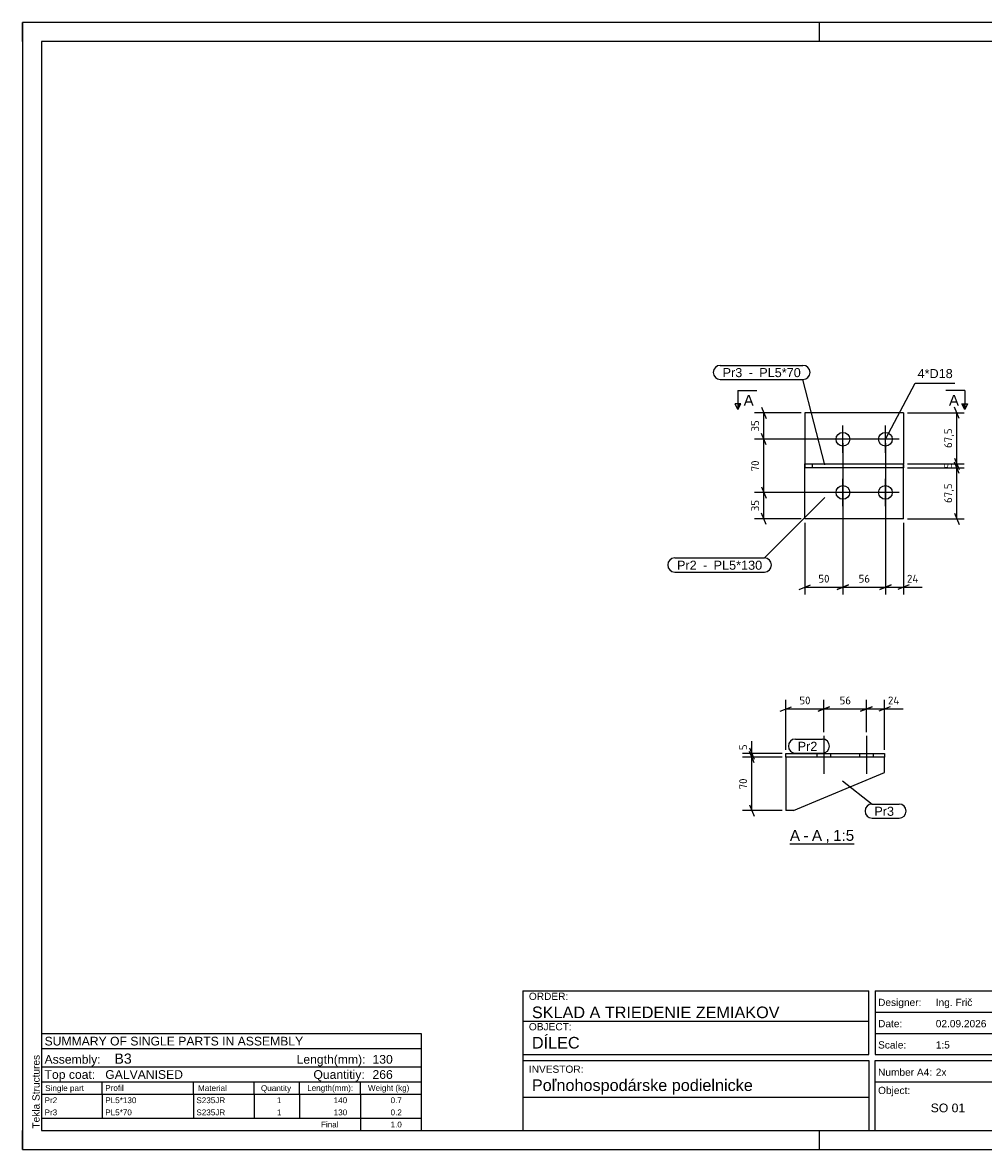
# Model space of a CAD drawing. Header units: millimetres. Extents: x -2061 to 2139, y -1802 to 1168.
# Tile 1 of 2: x -2061 to 470, y -1802 to 1168. Entities that reach past the tile are written whole.
import ezdxf

# ---------------------------------------------------------------- set-up
doc = ezdxf.new("R2010")
doc.units = ezdxf.units.MM
doc.linetypes.add('DXK_LINE_DOT1', pattern=[1.8814, 0.9407, -0.9407])
doc.styles.add('Arial', font='ARIAL.TTF', dxfattribs={"height": 0.2})
doc.styles.add('ISOCPEUR', font='ISOCPEUR.TTF', dxfattribs={"height": 0.2})

# ---------------------------------------------------------------- blocks, each defined once
blk = doc.blocks.new('Unknown-1784831-1598')
at = {"color": 7, "linetype": 'Continuous'}
for p, q in [((2138.7, 1168.4), (-2061.3, 1168.4)), ((-2061.3, 1168.4), (-2061.3, -1801.6)), ((-2061.3, 1118.4), (-2061.3, 1168.4)), ((-2011.3, 1168.4), (-2061.3, 1168.4)), ((38.7, 1118.4), (38.7, 1168.4)), ((2088.7, 1118.4), (-2011.3, 1118.4)), ((-2011.3, 1118.4), (-2011.3, -1751.6)), ((-2061.3, -1801.6), (-2061.3, -1751.6)), ((-2011.3, -1751.6), (2088.7, -1751.6)), ((38.7, -1801.6), (38.7, -1751.6)), ((-2061.3, -1801.6), (2138.7, -1801.6))]:
    blk.add_line(p, q, dxfattribs=at)
at = {"color": 174, "linetype": 'Continuous', "style": 'Arial'}
blk.add_text('Tekla Structures', height=19.102, rotation=90, dxfattribs=at).set_placement((-2016.3, -1746.6))
blk = doc.blocks.new('Unknown-1784831-12 - 1708')
at = {"color": 6, "linetype": 'Continuous'}
blk.add_line((-39.6, -995.8), (129.8, -995.8), dxfattribs=at)
at = {"color": 0, "linetype": 'Continuous'}
blk.add_wipeout([(-12.9, -988.3), (-12.9, -958.3), (-39.6, -958.3), (-39.6, -988.3)], dxfattribs=at)
blk.add_wipeout([(9.4, -988.3), (9.4, -958.3), (-3.9, -958.3), (-3.9, -988.3)], dxfattribs=at)
at = {"color": 6, "linetype": 'Continuous', "style": 'Arial'}
blk.add_text('A', height=28.7, dxfattribs=at).set_placement((-39.6, -988.3))
at = {"color": 0, "linetype": 'Continuous'}
blk.add_wipeout([(45.1, -988.3), (45.1, -958.3), (18.4, -958.3), (18.4, -988.3)], dxfattribs=at)
at = {"color": 6, "linetype": 'Continuous', "style": 'Arial'}
blk.add_text('-', height=28.7, dxfattribs=at).set_placement((-3.9, -988.3))
at = {"color": 0, "linetype": 'Continuous'}
blk.add_wipeout([(65.2, -988.3), (65.2, -958.3), (54.1, -958.3), (54.1, -988.3)], dxfattribs=at)
at = {"color": 6, "linetype": 'Continuous', "style": 'Arial'}
blk.add_text('A', height=28.7, dxfattribs=at).set_placement((18.4, -988.3))
at = {"color": 0, "linetype": 'Continuous'}
blk.add_wipeout([(129.8, -988.3), (129.8, -958.3), (74.2, -958.3), (74.2, -988.3)], dxfattribs=at)
at = {"color": 6, "linetype": 'Continuous', "style": 'Arial'}
for s, height, p in [('1:5', 28.65, (74.2, -988.3)), (',', 28.7, (54.1, -988.3))]:
    blk.add_text(s, height=height, dxfattribs=at).set_placement(p)
blk = doc.blocks.new('Part-1784831-1321 - 1232')
at = {"color": 3, "linetype": 'Continuous'}
for p, q in [((0, -5), (0, 5)), ((0, 5), (260, 5)), ((20, -5), (20, 5)), ((260, -5), (260, 5)), ((260, -5), (0, -5)), ((260, -5), (260, -5))]:
    blk.add_line(p, q, dxfattribs=at)
at = {"color": 1, "linetype": 'DXK_LINE_DOT1'}
blk.add_line((260, 5), (260, -5), dxfattribs=at)
blk = doc.blocks.new('Part-1784831-1322 - 1232')
at = {"color": 3, "linetype": 'Continuous'}
for p, q in [((260, 140), (0, 140)), ((0, 140), (0, 5)), ((260, 140), (260, 5)), ((0, -140), (0, -5)), ((260, -140), (260, -5)), ((260, -140), (0, -140))]:
    blk.add_line(p, q, dxfattribs=at)
at = {"color": 1, "linetype": 'DXK_LINE_DOT1'}
for p, q in [((0, 5), (0, -5)), ((260, -5), (260, 5))]:
    blk.add_line(p, q, dxfattribs=at)
blk = doc.blocks.new('Bolt-1784831-1323 - 1232')
at = {"color": 136, "linetype": 'Continuous'}
for p, q in [((100, -106), (100, -34)), ((136, -70), (64, -70))]:
    blk.add_line(p, q, dxfattribs=at)
blk.add_circle((100, -70), 18, dxfattribs=at)
blk = doc.blocks.new('Bolt-1784831-1324 - 1232')
at = {"color": 136, "linetype": 'Continuous'}
for p, q in [((212, -106), (212, -34)), ((248, -70), (176, -70))]:
    blk.add_line(p, q, dxfattribs=at)
blk.add_circle((212, -70), 18, dxfattribs=at)
blk = doc.blocks.new('Bolt-1784831-1325 - 1232')
at = {"color": 136, "linetype": 'Continuous'}
for p, q in [((100, 34), (100, 106)), ((136, 70), (64, 70))]:
    blk.add_line(p, q, dxfattribs=at)
blk.add_circle((100, 70), 18, dxfattribs=at)
blk = doc.blocks.new('Bolt-1784831-1326 - 1232')
at = {"color": 136, "linetype": 'Continuous'}
for p, q in [((212, 34), (212, 106)), ((248, 70), (176, 70))]:
    blk.add_line(p, q, dxfattribs=at)
blk.add_circle((212, 70), 18, dxfattribs=at)
blk = doc.blocks.new('Bolt-1784831-1714 - 1708')
at = {"color": 136, "linetype": 'Continuous'}
for p, q in [((49.8, -711.5), (49.8, -811.5)), ((31.8, -758.1), (31.8, -768.1)), ((67.8, -758.1), (67.8, -768.1))]:
    blk.add_line(p, q, dxfattribs=at)
blk = doc.blocks.new('Part-1784831-1710 - 1708')
at = {"color": 3, "linetype": 'Continuous'}
for p, q in [((-50.2, -768.1), (-50.2, -908.1)), ((209.8, -808.1), (209.8, -768.1)), ((-30.2, -908.1), (209.8, -808.1)), ((-30.2, -908.1), (-50.2, -908.1))]:
    blk.add_line(p, q, dxfattribs=at)
at = {"color": 1, "linetype": 'DXK_LINE_DOT1'}
blk.add_line((209.8, -768.1), (-50.2, -768.1), dxfattribs=at)
blk = doc.blocks.new('Part-1784831-1711 - 1708')
at = {"color": 3, "linetype": 'Continuous'}
for p, q in [((-50.2, -768.1), (-50.2, -758.1)), ((-50.2, -758.1), (209.8, -758.1)), ((209.8, -768.1), (-50.2, -768.1)), ((209.8, -758.1), (209.8, -768.1))]:
    blk.add_line(p, q, dxfattribs=at)
blk = doc.blocks.new('Bolt-1784831-1715 - 1708')
at = {"color": 136, "linetype": 'Continuous'}
for p, q in [((161.8, -711.5), (161.8, -811.5)), ((143.8, -758.1), (143.8, -768.1)), ((179.8, -758.1), (179.8, -768.1))]:
    blk.add_line(p, q, dxfattribs=at)
blk = doc.blocks.new('StraightDimension-1784831-1628 - 1232')
at = {"color": 5, "linetype": 'Continuous'}
for p, q in [((270, 5), (419.2, 5)), ((394, 20), (406, -10)), ((406, -20), (394, 10)), ((400, -5), (400, 5)), ((270, -5), (419.2, -5))]:
    blk.add_line(p, q, dxfattribs=at)
at = {"color": 0}
blk.add_wipeout([(392.5, 12), (358.9, 12), (358.9, -12), (392.5, -12)], dxfattribs=at)
at = {"color": 5, "style": 'ISOCPEUR'}
blk.add_text('5', height=20.6, rotation=90.0002, dxfattribs=at).set_placement((387.7, -7.2))
blk = doc.blocks.new('StraightDimension-1784831-1329 - 1232')
at = {"color": 5, "linetype": 'Continuous'}
for p, q in [((212, 60), (212, -339.2)), ((260, -150), (260, -339.2)), ((197, -326), (227, -314)), ((212, -320), (260, -320)), ((275, -314), (245, -326))]:
    blk.add_line(p, q, dxfattribs=at)
at = {"color": 0}
blk.add_wipeout([(304.8, -312.5), (304.8, -278.9), (264.2, -278.9), (264.2, -312.5)], dxfattribs=at)
at = {"color": 5, "linetype": 'Continuous'}
blk.add_line((260, -320), (309, -320), dxfattribs=at)
blk.add_line((260, -320), (309, -320), dxfattribs=at)
at = {"color": 5, "style": 'ISOCPEUR'}
blk.add_text('24', height=20.62, dxfattribs=at).set_placement((269, -307.7))
blk = doc.blocks.new('StraightDimension-1784831-1330 - 1232')
at = {"color": 5, "linetype": 'Continuous'}
for p, q in [((100, 60), (100, -339.2)), ((212, 60), (212, -339.2)), ((85, -326), (115, -314)), ((100, -320), (212, -320)), ((227, -314), (197, -326))]:
    blk.add_line(p, q, dxfattribs=at)
at = {"color": 0}
blk.add_wipeout([(175.3, -312.5), (175.3, -278.9), (136.7, -278.9), (136.7, -312.5)], dxfattribs=at)
at = {"color": 5, "style": 'ISOCPEUR'}
blk.add_text('56', height=20.62, dxfattribs=at).set_placement((141.5, -307.7))
blk = doc.blocks.new('StraightDimension-1784831-1331 - 1232')
at = {"color": 5, "linetype": 'Continuous'}
for p, q in [((100, 60), (100, -339.2)), ((0, -150), (0, -339.2)), ((-15, -326), (15, -314)), ((0, -320), (100, -320)), ((115, -314), (85, -326))]:
    blk.add_line(p, q, dxfattribs=at)
at = {"color": 0}
blk.add_wipeout([(69.3, -312.5), (69.3, -278.9), (30.7, -278.9), (30.7, -312.5)], dxfattribs=at)
at = {"color": 5, "style": 'ISOCPEUR'}
blk.add_text('50', height=20.62, dxfattribs=at).set_placement((35.5, -307.7))
blk = doc.blocks.new('StraightDimension-1784831-1348 - 1232')
at = {"color": 5, "linetype": 'Continuous'}
for p, q in [((-114.5, 155), (-102.5, 125)), ((-10, 140), (-132.8, 140)), ((-108.5, 70), (-108.5, 140)), ((202, 70), (-132.8, 70)), ((-102.5, 55), (-114.5, 85))]:
    blk.add_line(p, q, dxfattribs=at)
at = {"color": 0}
blk.add_wipeout([(-116, 124.3), (-149.6, 124.3), (-149.6, 85.7), (-116, 85.7)], dxfattribs=at)
at = {"color": 5, "style": 'ISOCPEUR'}
blk.add_text('35', height=20.62, rotation=90.0002, dxfattribs=at).set_placement((-120.8, 90.5))
blk = doc.blocks.new('StraightDimension-1784831-1349 - 1232')
at = {"color": 5, "linetype": 'Continuous'}
for p, q in [((202, 70), (-132.8, 70)), ((-102.5, 55), (-114.5, 85)), ((-108.5, -70), (-108.5, 70)), ((-114.5, -55), (-102.5, -85)), ((202, -70), (-132.8, -70))]:
    blk.add_line(p, q, dxfattribs=at)
at = {"color": 0}
blk.add_wipeout([(-116, 19.3), (-149.6, 19.3), (-149.6, -19.3), (-116, -19.3)], dxfattribs=at)
at = {"color": 5, "style": 'ISOCPEUR'}
blk.add_text('70', height=20.62, rotation=90.0002, dxfattribs=at).set_placement((-120.8, -14.5))
blk = doc.blocks.new('StraightDimension-1784831-1350 - 1232')
at = {"color": 5, "linetype": 'Continuous'}
for p, q in [((-114.5, -55), (-102.5, -85)), ((202, -70), (-132.8, -70)), ((-108.5, -140), (-108.5, -70)), ((-10, -140), (-132.8, -140)), ((-102.5, -155), (-114.5, -125))]:
    blk.add_line(p, q, dxfattribs=at)
at = {"color": 0}
blk.add_wipeout([(-116, -85.7), (-149.6, -85.7), (-149.6, -124.3), (-116, -124.3)], dxfattribs=at)
at = {"color": 5, "style": 'ISOCPEUR'}
blk.add_text('35', height=20.62, rotation=90.0002, dxfattribs=at).set_placement((-120.8, -119.5))
blk = doc.blocks.new('StraightDimension-1784831-1627 - 1232')
at = {"color": 5, "linetype": 'Continuous'}
for p, q in [((406, 125), (394, 155)), ((270, 140), (419.2, 140)), ((400, 5), (400, 140)), ((270, 5), (419.2, 5)), ((394, 20), (406, -10))]:
    blk.add_line(p, q, dxfattribs=at)
at = {"color": 0}
blk.add_wipeout([(392.5, 102.6), (358.9, 102.6), (358.9, 42.4), (392.5, 42.4)], dxfattribs=at)
at = {"color": 5, "style": 'ISOCPEUR'}
blk.add_text('67,5', height=20.62, rotation=90.0002, dxfattribs=at).set_placement((387.7, 47.2))
blk = doc.blocks.new('StraightDimension-1784831-1629 - 1232')
at = {"color": 5, "linetype": 'Continuous'}
for p, q in [((406, -20), (394, 10)), ((270, -5), (419.2, -5)), ((400, -140), (400, -5)), ((270, -140), (419.2, -140)), ((394, -125), (406, -155))]:
    blk.add_line(p, q, dxfattribs=at)
at = {"color": 0}
blk.add_wipeout([(392.5, -42.4), (358.9, -42.4), (358.9, -102.6), (392.5, -102.6)], dxfattribs=at)
at = {"color": 5, "style": 'ISOCPEUR'}
blk.add_text('67,5', height=20.62, rotation=90.0002, dxfattribs=at).set_placement((387.7, -97.8))
blk = doc.blocks.new('StraightDimension-1784831-1729 - 1708')
at = {"color": 5, "linetype": 'Continuous'}
for p, q in [((-60.2, -758.1), (-164.4, -758.1)), ((-60.2, -768.1), (-164.4, -768.1)), ((-146.1, -743.1), (-134.1, -773.1)), ((-134.1, -783.1), (-146.1, -753.1)), ((-140.1, -768.1), (-140.1, -758.1))]:
    blk.add_line(p, q, dxfattribs=at)
at = {"color": 0}
blk.add_wipeout([(-147.6, -729.9), (-181.2, -729.9), (-181.2, -753.9), (-147.6, -753.9)], dxfattribs=at)
at = {"color": 5, "linetype": 'Continuous'}
blk.add_line((-140.1, -758.1), (-140.1, -725.7), dxfattribs=at)
blk.add_line((-140.1, -758.1), (-140.1, -725.7), dxfattribs=at)
at = {"color": 5, "style": 'ISOCPEUR'}
blk.add_text('5', height=20.6, rotation=90.0002, dxfattribs=at).set_placement((-152.4, -749.1))
blk = doc.blocks.new('StraightDimension-1784831-1730 - 1708')
at = {"color": 5, "linetype": 'Continuous'}
for p, q in [((-60.2, -768.1), (-164.4, -768.1)), ((-134.1, -783.1), (-146.1, -753.1)), ((-140.1, -908.1), (-140.1, -768.1)), ((-60.2, -908.1), (-164.4, -908.1)), ((-146.1, -893.1), (-134.1, -923.1))]:
    blk.add_line(p, q, dxfattribs=at)
at = {"color": 0}
blk.add_wipeout([(-147.6, -818.9), (-181.2, -818.9), (-181.2, -857.4), (-147.6, -857.4)], dxfattribs=at)
at = {"color": 5, "style": 'ISOCPEUR'}
blk.add_text('70', height=20.62, rotation=90.0002, dxfattribs=at).set_placement((-152.4, -852.6))
blk = doc.blocks.new('StraightDimension-1784831-1742 - 1708')
at = {"color": 5, "linetype": 'Continuous'}
for p, q in [((161.8, -701.5), (161.8, -616.5)), ((209.8, -748.1), (209.8, -616.5)), ((146.8, -646.8), (176.8, -634.8)), ((161.8, -640.8), (209.8, -640.8)), ((224.8, -634.8), (194.8, -646.8))]:
    blk.add_line(p, q, dxfattribs=at)
at = {"color": 0}
blk.add_wipeout([(254.6, -633.3), (254.6, -599.7), (214, -599.7), (214, -633.3)], dxfattribs=at)
at = {"color": 5, "linetype": 'Continuous'}
blk.add_line((209.8, -640.8), (258.8, -640.8), dxfattribs=at)
blk.add_line((209.8, -640.8), (258.8, -640.8), dxfattribs=at)
at = {"color": 5, "style": 'ISOCPEUR'}
blk.add_text('24', height=20.62, dxfattribs=at).set_placement((218.8, -628.5))
blk = doc.blocks.new('StraightDimension-1784831-1743 - 1708')
at = {"color": 5, "linetype": 'Continuous'}
for p, q in [((49.8, -701.5), (49.8, -616.5)), ((161.8, -701.5), (161.8, -616.5)), ((34.8, -646.8), (64.8, -634.8)), ((49.8, -640.8), (161.8, -640.8)), ((176.8, -634.8), (146.8, -646.8))]:
    blk.add_line(p, q, dxfattribs=at)
at = {"color": 0}
blk.add_wipeout([(125.1, -633.3), (125.1, -599.7), (86.6, -599.7), (86.6, -633.3)], dxfattribs=at)
at = {"color": 5, "style": 'ISOCPEUR'}
blk.add_text('56', height=20.62, dxfattribs=at).set_placement((91.4, -628.5))
blk = doc.blocks.new('StraightDimension-1784831-1744 - 1708')
at = {"color": 5, "linetype": 'Continuous'}
for p, q in [((-50.2, -748.1), (-50.2, -616.5)), ((49.8, -701.5), (49.8, -616.5)), ((-65.2, -646.8), (-35.2, -634.8)), ((-50.2, -640.8), (49.8, -640.8)), ((64.8, -634.8), (34.8, -646.8))]:
    blk.add_line(p, q, dxfattribs=at)
at = {"color": 0}
blk.add_wipeout([(19.1, -633.3), (19.1, -599.7), (-19.4, -599.7), (-19.4, -633.3)], dxfattribs=at)
at = {"color": 5, "style": 'ISOCPEUR'}
blk.add_text('50', height=20.62, dxfattribs=at).set_placement((-14.6, -628.5))
blk = doc.blocks.new('Unknown-1784831-1844')
at = {"color": 174, "linetype": 'Continuous'}
for p, q in [((-2011.3, -1495.6), (-1011.3, -1495.6)), ((-2011.3, -1495.6), (-2011.3, -1655.6)), ((-1011.3, -1495.6), (-1011.3, -1655.6)), ((-2011.3, -1535.6), (-1011.3, -1535.6)), ((-2011.3, -1583.6), (-1011.3, -1583.6)), ((-2011.3, -1623.6), (-1011.3, -1623.6)), ((-1851.3, -1655.6), (-1851.3, -1623.6)), ((-1611.3, -1655.6), (-1611.3, -1623.6)), ((-1451.3, -1655.6), (-1451.3, -1623.6)), ((-1331.3, -1655.6), (-1331.3, -1623.6)), ((-1171.3, -1655.6), (-1171.3, -1623.6)), ((-2011.3, -1655.6), (-1011.3, -1655.6)), ((-2011.3, -1655.6), (-2011.3, -1687.6)), ((-1851.3, -1655.6), (-1851.3, -1687.6)), ((-1611.3, -1655.6), (-1611.3, -1687.6)), ((-1451.3, -1655.6), (-1451.3, -1687.6)), ((-1331.3, -1655.6), (-1331.3, -1687.6)), ((-1171.3, -1655.6), (-1171.3, -1687.6)), ((-1011.3, -1655.6), (-1011.3, -1687.6)), ((-2011.3, -1687.6), (-2011.3, -1719.6)), ((-1851.3, -1687.6), (-1851.3, -1719.6)), ((-1611.3, -1687.6), (-1611.3, -1719.6)), ((-1451.3, -1687.6), (-1451.3, -1719.6)), ((-1331.3, -1687.6), (-1331.3, -1719.6)), ((-1171.3, -1687.6), (-1171.3, -1719.6)), ((-1011.3, -1687.6), (-1011.3, -1719.6)), ((-2011.3, -1719.6), (-1011.3, -1719.6)), ((-2011.3, -1719.6), (-2011.3, -1751.6)), ((-1171.3, -1719.6), (-1171.3, -1751.6)), ((-1011.3, -1719.6), (-1011.3, -1751.6)), ((-2011.3, -1751.6), (-1011.3, -1751.6))]:
    blk.add_line(p, q, dxfattribs=at)
at = {"color": 174, "linetype": 'Continuous', "style": 'Arial'}
for s, height, p in [('SUMMARY OF SINGLE PARTS IN ASSEMBLY', 22.922, (-2003.3, -1527.6)), ('Assembly:', 22.92, (-2003.3, -1575.6)), ('Length(mm):', 22.922, (-1339.3, -1575.6)), ('Top coat:', 22.92, (-2003.3, -1615.6)), ('Quantitiy:', 22.92, (-1294.9, -1615.6)), ('Quantity', 15.28, (-1433.2, -1647.6)), ('Final', 15.28, (-1275, -1743.6))]:
    blk.add_text(s, height=height, dxfattribs=at).set_placement(p)
at = {"color": 1, "linetype": 'Continuous', "style": 'Arial'}
for s, height, p in [('B3', 26.74, (-1819.3, -1575.6)), ('130', 22.92, (-1139.3, -1575.6)), ('GALVANISED', 22.92, (-1843.3, -1615.6)), ('266', 22.92, (-1139.3, -1615.6)), ('PL5*130', 15.28, (-1843.3, -1679.6)), ('Pr2', 15.28, (-2003.3, -1679.6)), ('S235JR', 15.28, (-1603.3, -1679.6)), ('1', 15.3, (-1391.2, -1679.6)), ('140', 15.28, (-1241.5, -1679.6)), ('0.7', 15.28, (-1091.6, -1679.6)), ('Pr3', 15.28, (-2003.3, -1711.6)), ('PL5*70', 15.28, (-1843.3, -1711.6)), ('S235JR', 15.28, (-1603.3, -1711.6)), ('1', 15.3, (-1391.2, -1711.6)), ('130', 15.28, (-1241.5, -1711.6)), ('0.2', 15.28, (-1091.6, -1711.6)), ('1.0', 15.28, (-1091.6, -1743.6))]:
    blk.add_text(s, height=height, dxfattribs=at).set_placement(p)
at = {"color": 174, "style": 'Arial'}
for s, height, p in [('Single part', 15.281, (-2001.7, -1647.6)), ('Profil', 15.28, (-1843.3, -1647.2)), ('Material', 15.28, (-1599, -1647.6)), ('Length(mm):', 15.281, (-1311.3, -1647.2)), ('Weight (kg)', 15.281, (-1151.3, -1647.2))]:
    blk.add_text(s, height=height, dxfattribs=at).set_placement(p)
blk = doc.blocks.new('Unknown-1784831-1846')
at = {"color": 174, "linetype": 'Continuous'}
for p, q in [((-743.3, -1383.6), (168.7, -1383.6)), ((-743.3, -1383.6), (-743.3, -1751.6)), ((168.7, -1551.6), (168.7, -1383.6)), ((184.7, -1383.6), (568.7, -1383.6)), ((184.7, -1383.6), (184.7, -1551.6)), ((568.7, -1383.6), (568.7, -1751.6)), ((184.7, -1439.6), (568.7, -1439.6)), ((-743.3, -1463.6), (168.7, -1463.6)), ((184.7, -1495.6), (568.7, -1495.6)), ((-743.3, -1551.6), (168.7, -1551.6)), ((-743.3, -1567.6), (168.7, -1567.6)), ((168.7, -1567.6), (168.7, -1751.6)), ((184.7, -1551.6), (568.7, -1551.6)), ((184.7, -1567.6), (568.7, -1567.6)), ((184.7, -1751.6), (184.7, -1567.6)), ((184.7, -1623.6), (568.7, -1623.6)), ((-743.3, -1663.6), (168.7, -1663.6)), ((-743.3, -1751.6), (168.7, -1751.6)), ((184.7, -1751.6), (568.7, -1751.6))]:
    blk.add_line(p, q, dxfattribs=at)
at = {"color": 174, "style": 'Arial'}
for s, p in [('ORDER:', (-727.3, -1407.6)), ('Designer:', (192.7, -1423.6)), ('OBJECT:', (-727.3, -1487.6)), ('Date:', (192.7, -1479.6)), ('Scale:', (192.7, -1535.6)), ('INVESTOR:', (-727.3, -1599.6))]:
    blk.add_text(s, height=19.1, dxfattribs=at).set_placement(p)
at = {"color": 1, "style": 'Arial'}
for s, height, p in [('SKLAD A TRIEDENIE ZEMIAKOV', 30.562, (-719.3, -1455.6)), ('Ing. Frič', 19.1, (344.7, -1423.6)), ('DÍLEC', 30.56, (-719.3, -1535.6)), ('Poľnohospodárske podielnicke', 30.562, (-719.3, -1647.6))]:
    blk.add_text(s, height=height, dxfattribs=at).set_placement(p)
at = {"color": 1, "linetype": 'Continuous', "style": 'Arial'}
for s, height, p in [('02.09.2026', 19.1, (344.7, -1479.6)), ('1:5', 19.1, (344.7, -1535.6)), ('2x', 19.1, (344.7, -1607.6)), ('SO 01', 22.92, (331.4, -1703.6))]:
    blk.add_text(s, height=height, dxfattribs=at).set_placement(p)
at = {"color": 174, "linetype": 'Continuous', "style": 'Arial'}
for s, p in [('Number A4:', (192.7, -1607.6)), ('Object:', (192.7, -1655.6))]:
    blk.add_text(s, height=19.1, dxfattribs=at).set_placement(p)
blk = doc.blocks.new('Mark-1784831-1364 - 1232')
at = {"color": 0}
blk.add_wipeout([(-165, 233.8), (-165, 258.8), (-216.9, 258.8), (-216.9, 233.8)], dxfattribs=at)
blk.add_wipeout([(-165, 233.8), (-165, 258.8), (-216.9, 258.8), (-216.9, 233.8)], dxfattribs=at)
at = {"color": 136, "linetype": 'Continuous'}
blk.add_arc((-222.9, 246.3), 18.5, 90, 270, dxfattribs=at)
at = {"color": 0}
blk.add_wipeout([(-127.9, 233.8), (-127.9, 258.8), (-157.5, 258.8), (-157.5, 233.8)], dxfattribs=at)
blk.add_wipeout([(-127.9, 233.8), (-127.9, 258.8), (-157.5, 258.8), (-157.5, 233.8)], dxfattribs=at)
at = {"color": 1, "style": 'Arial'}
blk.add_text('Pr3', height=23.88, dxfattribs=at).set_placement((-216.9, 233.8))
at = {"color": 2, "style": 'Arial'}
blk.add_text(' - ', height=23.88, dxfattribs=at).set_placement((-157.5, 233.8))
at = {"color": 0}
blk.add_wipeout([(-11.1, 233.8), (-11.1, 258.8), (-120.4, 258.8), (-120.4, 233.8)], dxfattribs=at)
blk.add_wipeout([(-11.1, 233.8), (-11.1, 258.8), (-120.4, 258.8), (-120.4, 233.8)], dxfattribs=at)
at = {"color": 136, "linetype": 'Continuous'}
for p, q in [((-222.9, 264.8), (-5.1, 264.8)), ((-222.9, 227.8), (-5.1, 227.8)), ((52.6, 2.4), (-5.1, 227.8))]:
    blk.add_line(p, q, dxfattribs=at)
blk.add_arc((-5.1, 246.3), 18.5, 270, 90, dxfattribs=at)
at = {"color": 2, "style": 'Arial'}
blk.add_text('PL5*70', height=23.88, dxfattribs=at).set_placement((-120.4, 233.8))
blk = doc.blocks.new('Mark-1784831-1365 - 1232')
at = {"color": 0}
blk.add_wipeout([(-285.2, -273.8), (-285.2, -248.8), (-337.1, -248.8), (-337.1, -273.8)], dxfattribs=at)
blk.add_wipeout([(-285.2, -273.8), (-285.2, -248.8), (-337.1, -248.8), (-337.1, -273.8)], dxfattribs=at)
at = {"color": 136, "linetype": 'Continuous'}
blk.add_arc((-343.1, -261.3), 18.5, 90, 270, dxfattribs=at)
at = {"color": 0}
blk.add_wipeout([(-248.1, -273.8), (-248.1, -248.8), (-277.7, -248.8), (-277.7, -273.8)], dxfattribs=at)
blk.add_wipeout([(-248.1, -273.8), (-248.1, -248.8), (-277.7, -248.8), (-277.7, -273.8)], dxfattribs=at)
at = {"color": 1, "style": 'Arial'}
blk.add_text('Pr2', height=23.88, dxfattribs=at).set_placement((-337.1, -273.8))
at = {"color": 2, "style": 'Arial'}
blk.add_text(' - ', height=23.88, dxfattribs=at).set_placement((-277.7, -273.8))
at = {"color": 0}
blk.add_wipeout([(-112.8, -273.8), (-112.8, -248.8), (-240.6, -248.8), (-240.6, -273.8)], dxfattribs=at)
blk.add_wipeout([(-112.8, -273.8), (-112.8, -248.8), (-240.6, -248.8), (-240.6, -273.8)], dxfattribs=at)
at = {"color": 136, "linetype": 'Continuous'}
for p, q in [((52.6, -83.4), (-106.8, -242.8)), ((-343.1, -242.8), (-106.8, -242.8)), ((-343.1, -279.8), (-106.8, -279.8))]:
    blk.add_line(p, q, dxfattribs=at)
blk.add_arc((-106.8, -261.3), 18.5, 270, 90, dxfattribs=at)
at = {"color": 2, "style": 'Arial'}
blk.add_text('PL5*130', height=23.88, dxfattribs=at).set_placement((-240.6, -273.8))
blk = doc.blocks.new('MarkSet-1784831-1370 - 1232')
at = {"color": 0}
blk.add_wipeout([(389.3, 231.3), (389.3, 256.3), (296.7, 256.3), (296.7, 231.3)], dxfattribs=at)
blk.add_wipeout([(389.3, 231.3), (389.3, 256.3), (296.7, 256.3), (296.7, 231.3)], dxfattribs=at)
at = {"color": 136, "linetype": 'Continuous'}
for p, q in [((212, 70), (290.7, 217.8)), ((290.7, 217.8), (395.3, 217.8))]:
    blk.add_line(p, q, dxfattribs=at)
at = {"color": 1, "style": 'Arial'}
blk.add_text('4*D18', height=23.88, dxfattribs=at).set_placement((296.7, 231.3))
blk = doc.blocks.new('SectionMark-1784831-1717 - 1232')
at = {"color": 6, "linetype": 'Continuous'}
for p, q in [((-176.6, 198.3), (-176.6, 148.3)), ((420.9, 198.3), (420.9, 148.3)), ((-176.6, 148.3), (-184.1, 163.3)), ((428.4, 163.3), (420.9, 148.3))]:
    blk.add_line(p, q, dxfattribs=at)
at = {"color": 0, "linetype": 'Continuous'}
for points in [[(-135, 158.3), (-135, 188.3), (-161.6, 188.3), (-161.6, 158.3)], [(405.9, 158.3), (405.9, 188.3), (379.2, 188.3), (379.2, 158.3)]]:
    blk.add_wipeout(points, dxfattribs=at)
at = {"linetype": 'Continuous'}
for points in [[(-176.6, 163.3), (-169.1, 163.3), (-176.6, 148.3)], [(413.4, 163.3), (420.9, 163.3), (420.9, 148.3)]]:
    blk.add_hatch(color=6, dxfattribs=at).paths.add_polyline_path(points)
at = {"color": 6, "linetype": 'Continuous'}
for p, q in [((-176.6, 198.3), (-126.6, 198.3)), ((420.9, 198.3), (370.9, 198.3)), ((-169.1, 163.3), (-184.1, 163.3)), ((-176.6, 148.3), (-169.1, 163.3)), ((413.4, 163.3), (428.4, 163.3)), ((420.9, 148.3), (413.4, 163.3))]:
    blk.add_line(p, q, dxfattribs=at)
at = {"color": 6, "linetype": 'Continuous', "style": 'Arial'}
for p in [(-161.6, 158.3), (379.2, 158.3)]:
    blk.add_text('A', height=28.7, dxfattribs=at).set_placement(p)
blk = doc.blocks.new('Mark-1784831-1790 - 1708')
at = {"color": 0}
blk.add_wipeout([(234.7, -922.3), (234.7, -897.3), (182.8, -897.3), (182.8, -922.3)], dxfattribs=at)
blk.add_wipeout([(234.7, -922.3), (234.7, -897.3), (182.8, -897.3), (182.8, -922.3)], dxfattribs=at)
at = {"color": 136, "linetype": 'Continuous'}
for p, q in [((99.2, -830), (176.8, -891.3)), ((176.8, -891.3), (248.2, -891.3)), ((176.8, -928.3), (248.2, -928.3))]:
    blk.add_line(p, q, dxfattribs=at)
for centre, start, end in [((176.8, -909.8), 90, 270), ((248.2, -909.8), 270, 90)]:
    blk.add_arc(centre, 18.5, start, end, dxfattribs=at)
at = {"color": 1, "style": 'Arial'}
blk.add_text('Pr3', height=23.88, dxfattribs=at).set_placement((182.8, -922.3))
blk = doc.blocks.new('Mark-1784831-1791 - 1708')
at = {"color": 0}
blk.add_wipeout([(32.6, -751.1), (32.6, -726.1), (-19.2, -726.1), (-19.2, -751.1)], dxfattribs=at)
blk.add_wipeout([(32.6, -751.1), (32.6, -726.1), (-19.2, -726.1), (-19.2, -751.1)], dxfattribs=at)
at = {"color": 136, "linetype": 'Continuous'}
for p, q in [((-25.2, -720.1), (46.1, -720.1)), ((-25.2, -757.1), (46.1, -757.1))]:
    blk.add_line(p, q, dxfattribs=at)
for centre, start, end in [((-25.2, -738.6), 90, 270), ((46.1, -738.6), 270, 90)]:
    blk.add_arc(centre, 18.5, start, end, dxfattribs=at)
at = {"color": 1, "style": 'Arial'}
blk.add_text('Pr2', height=23.88, dxfattribs=at).set_placement((-19.2, -751.1))

msp = doc.modelspace()

# ---------------------------------------------------------------- block references
for name in ['Unknown-1784831-1598', 'Part-1784831-1322 - 1232', 'Bolt-1784831-1325 - 1232', 'Bolt-1784831-1326 - 1232', 'Part-1784831-1321 - 1232', 'Bolt-1784831-1323 - 1232', 'Bolt-1784831-1324 - 1232', 'Bolt-1784831-1714 - 1708', 'Bolt-1784831-1715 - 1708', 'Part-1784831-1711 - 1708', 'Part-1784831-1710 - 1708', 'Unknown-1784831-1846', 'Unknown-1784831-1844']:
    msp.add_blockref(name, (0, 0))

# ---------------------------------------------------------------- next in the draw order: block references
for name in ['StraightDimension-1784831-1628 - 1232', 'StraightDimension-1784831-1742 - 1708', 'StraightDimension-1784831-1729 - 1708', 'Mark-1784831-1790 - 1708', 'Unknown-1784831-12 - 1708']:
    msp.add_blockref(name, (0, 0))

# ---------------------------------------------------------------- next in the draw order: block references
for name in ['StraightDimension-1784831-1329 - 1232', 'StraightDimension-1784831-1743 - 1708', 'StraightDimension-1784831-1730 - 1708']:
    msp.add_blockref(name, (0, 0))

# ---------------------------------------------------------------- next in the draw order: block references
for name in ['StraightDimension-1784831-1627 - 1232', 'StraightDimension-1784831-1330 - 1232', 'StraightDimension-1784831-1744 - 1708']:
    msp.add_blockref(name, (0, 0))

# ---------------------------------------------------------------- next in the draw order: block references
for name in ['StraightDimension-1784831-1331 - 1232', 'StraightDimension-1784831-1629 - 1232', 'Mark-1784831-1791 - 1708']:
    msp.add_blockref(name, (0, 0))

# ---------------------------------------------------------------- next in the draw order: block references
msp.add_blockref('StraightDimension-1784831-1348 - 1232', (0, 0))

# ---------------------------------------------------------------- next in the draw order: block references
msp.add_blockref('StraightDimension-1784831-1349 - 1232', (0, 0))

# ---------------------------------------------------------------- next in the draw order: block references
for name in ['Mark-1784831-1364 - 1232', 'MarkSet-1784831-1370 - 1232', 'StraightDimension-1784831-1350 - 1232']:
    msp.add_blockref(name, (0, 0))

# ---------------------------------------------------------------- next in the draw order: block references
for name in ['SectionMark-1784831-1717 - 1232', 'Mark-1784831-1365 - 1232']:
    msp.add_blockref(name, (0, 0))

doc.saveas('drawing.dxf')
